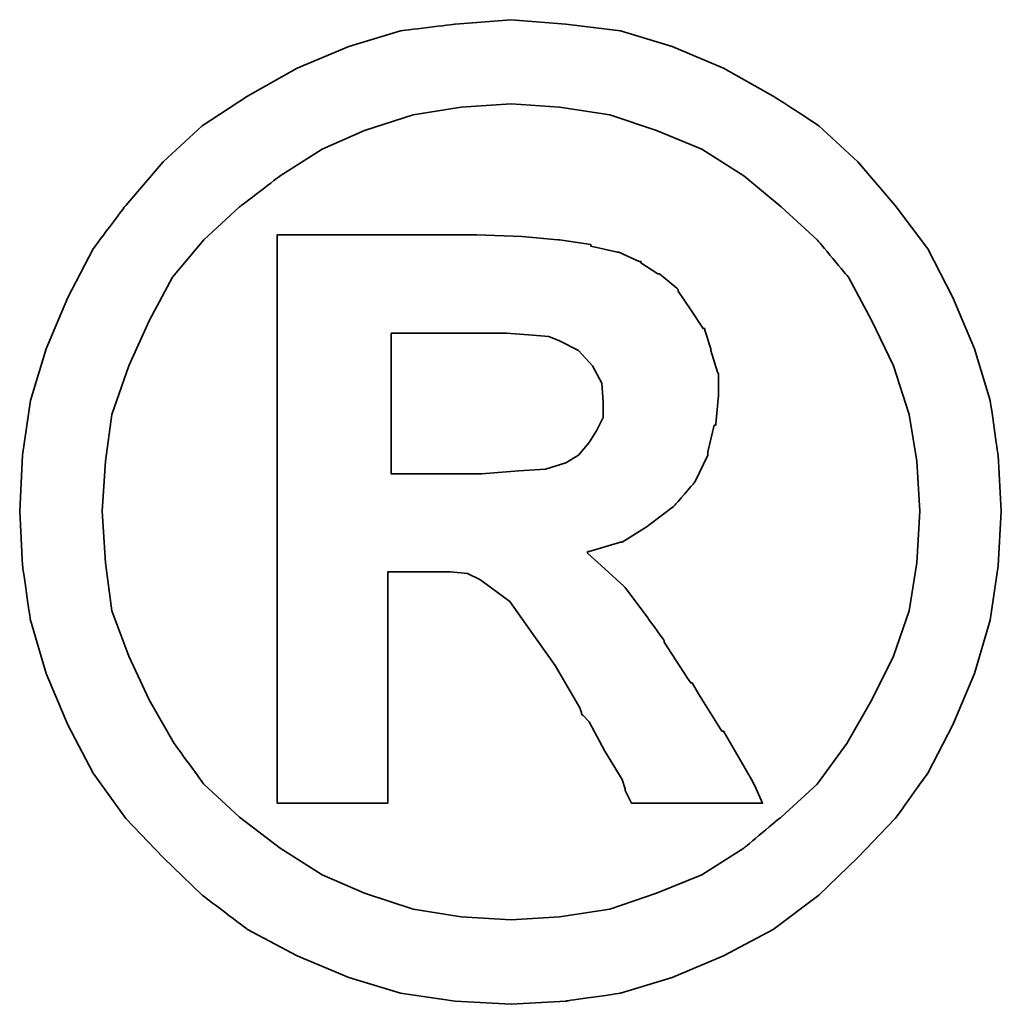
# Model space of a CAD drawing. Header units: millimetres. Extents: x 1805 to 4914, y -1594 to 860.
# Tile 167 of 256: x 2210.39 to 2212.06, y -887.54 to -885.85. Entities that reach past the tile are written whole.
import ezdxf

# ---------------------------------------------------------------- set-up
doc = ezdxf.new("R2010")
doc.units = ezdxf.units.MM
doc.layers.add('DIM', color=4, linetype='CONTINUOUS')
doc.layers.add('layer 1', color=7, linetype='CONTINUOUS')

# ---------------------------------------------------------------- blocks, each defined once
blk = doc.blocks.new('TBI MOTION logo(完整正式版)')
at = {"layer": 'layer 1', "color": 22, "lineweight": 35}
for points, knots in [([(81.20634, 4.98624), (81.20634, 4.98624), (81.18649, 5.32862), (81.18649, 5.32862), (81.18649, 5.32862), (81.18649, 5.32862), (81.13886, 5.66206), (81.13886, 5.66206), (81.13886, 5.66206), (81.13886, 5.66206), (81.04359, 5.97764), (81.04359, 5.97764), (81.04359, 5.97764), (81.04359, 5.97764), (80.91061, 6.29124), (80.91061, 6.29124), (80.91061, 6.29124), (80.91061, 6.29124), (80.75778, 6.58697), (80.75778, 6.58697), (80.75778, 6.58697), (80.75778, 6.58697), (80.5593, 6.85294), (80.5593, 6.85294), (80.5593, 6.85294), (80.5593, 6.85294), (80.33105, 7.1189), (80.33105, 7.1189), (80.33105, 7.1189), (80.33105, 7.1189), (80.09287, 7.33921), (80.09287, 7.33921), (80.09287, 7.33921), (80.09287, 7.33921), (79.815, 7.51982), (79.815, 7.51982), (79.815, 7.51982), (79.815, 7.51982), (79.51133, 7.69051), (79.51133, 7.69051), (79.51133, 7.69051), (79.51133, 7.69051), (79.19773, 7.8235), (79.19773, 7.8235), (79.19773, 7.8235), (79.19773, 7.8235), (78.88215, 7.91877), (78.88215, 7.91877), (78.88215, 7.91877), (78.88215, 7.91877), (78.54871, 7.95846), (78.54871, 7.95846), (78.54871, 7.95846), (78.54871, 7.95846), (78.21526, 7.98625), (78.21526, 7.98625), (78.21526, 7.98625), (78.21526, 7.98625), (77.87388, 7.95846), (77.87388, 7.95846), (77.87388, 7.95846), (77.87388, 7.95846), (77.54044, 7.91877), (77.54044, 7.91877), (77.54044, 7.91877), (77.54044, 7.91877), (77.22485, 7.8235), (77.22485, 7.8235), (77.22485, 7.8235), (77.22485, 7.8235), (76.91027, 7.69051), (76.91027, 7.69051), (76.91027, 7.69051), (76.91027, 7.69051), (76.6056, 7.51982), (76.6056, 7.51982), (76.6056, 7.51982), (76.6056, 7.51982), (76.32972, 7.33921), (76.32972, 7.33921), (76.32972, 7.33921), (76.32972, 7.33921), (76.09154, 7.1189), (76.09154, 7.1189), (76.09154, 7.1189), (76.09154, 7.1189), (75.86329, 6.85294), (75.86329, 6.85294), (75.86329, 6.85294), (75.86329, 6.85294), (75.66382, 6.58697), (75.66382, 6.58697), (75.66382, 6.58697), (75.66382, 6.58697), (75.51099, 6.29124), (75.51099, 6.29124), (75.51099, 6.29124), (75.51099, 6.29124), (75.37702, 5.97764), (75.37702, 5.97764), (75.37702, 5.97764), (75.37702, 5.97764), (75.28175, 5.66206), (75.28175, 5.66206), (75.28175, 5.66206), (75.28175, 5.66206), (75.23411, 5.32862), (75.23411, 5.32862), (75.23411, 5.32862), (75.23411, 5.32862), (75.21625, 4.98624), (75.21625, 4.98624), (75.21625, 4.98624), (75.21625, 4.98624), (75.23411, 4.6528), (75.23411, 4.6528), (75.23411, 4.6528), (75.23411, 4.6528), (75.28175, 4.32035), (75.28175, 4.32035), (75.28175, 4.32035), (75.28175, 4.32035), (75.37702, 3.99583), (75.37702, 3.99583), (75.37702, 3.99583), (75.37702, 3.99583), (75.51099, 3.68224), (75.51099, 3.68224), (75.51099, 3.68224), (75.51099, 3.68224), (75.66382, 3.38749), (75.66382, 3.38749), (75.66382, 3.38749), (75.66382, 3.38749), (75.86329, 3.10963), (75.86329, 3.10963), (75.86329, 3.10963), (75.86329, 3.10963), (76.09154, 2.87145), (76.09154, 2.87145), (76.09154, 2.87145), (76.09154, 2.87145), (76.32972, 2.6432), (76.32972, 2.6432), (76.32972, 2.6432), (76.32972, 2.6432), (76.6056, 2.43381), (76.6056, 2.43381), (76.6056, 2.43381), (76.6056, 2.43381), (76.91027, 2.27205), (76.91027, 2.27205), (76.91027, 2.27205), (76.91027, 2.27205), (77.22485, 2.13906), (77.22485, 2.13906), (77.22485, 2.13906), (77.22485, 2.13906), (77.54044, 2.0438), (77.54044, 2.0438), (77.54044, 2.0438), (77.54044, 2.0438), (77.87388, 1.99616), (77.87388, 1.99616), (77.87388, 1.99616), (77.87388, 1.99616), (78.21526, 1.97631), (78.21526, 1.97631), (78.21526, 1.97631), (78.21526, 1.97631), (78.54871, 1.99616), (78.54871, 1.99616), (78.54871, 1.99616), (78.54871, 1.99616), (78.88215, 2.0438), (78.88215, 2.0438), (78.88215, 2.0438), (78.88215, 2.0438), (79.19773, 2.13906), (79.19773, 2.13906), (79.19773, 2.13906), (79.19773, 2.13906), (79.51133, 2.27205), (79.51133, 2.27205), (79.51133, 2.27205), (79.51133, 2.27205), (79.815, 2.43381), (79.815, 2.43381), (79.815, 2.43381), (79.815, 2.43381), (80.09287, 2.6432), (80.09287, 2.6432), (80.09287, 2.6432), (80.09287, 2.6432), (80.33105, 2.87145), (80.33105, 2.87145), (80.33105, 2.87145), (80.33105, 2.87145), (80.5593, 3.10963), (80.5593, 3.10963), (80.5593, 3.10963), (80.5593, 3.10963), (80.75778, 3.38749), (80.75778, 3.38749), (80.75778, 3.38749), (80.75778, 3.38749), (80.91061, 3.68224), (80.91061, 3.68224), (80.91061, 3.68224), (80.91061, 3.68224), (81.04359, 3.99583), (81.04359, 3.99583), (81.04359, 3.99583), (81.04359, 3.99583), (81.13886, 4.32035), (81.13886, 4.32035), (81.13886, 4.32035), (81.13886, 4.32035), (81.18649, 4.6528), (81.18649, 4.6528), (81.18649, 4.6528), (81.18649, 4.6528), (81.20634, 4.98624), (81.20634, 4.98624)], [0, 0, 0, 0, 0.0178571, 0.0178571, 0.0178571, 0.0178572, 0.0357143, 0.0357143, 0.0357143, 0.0357143, 0.0535714, 0.0535714, 0.0535714, 0.0535714, 0.0714286, 0.0714286, 0.0714286, 0.0714286, 0.0892857, 0.0892857, 0.0892857, 0.0892857, 0.1071429, 0.1071429, 0.1071429, 0.1071429, 0.125, 0.125, 0.125, 0.125, 0.1428571, 0.1428571, 0.1428571, 0.1428572, 0.1607143, 0.1607143, 0.1607143, 0.1607143, 0.1785714, 0.1785714, 0.1785714, 0.1785714, 0.1964286, 0.1964286, 0.1964286, 0.1964286, 0.2142857, 0.2142857, 0.2142857, 0.2142857, 0.2321429, 0.2321429, 0.2321429, 0.2321429, 0.25, 0.25, 0.25, 0.25, 0.2678571, 0.2678571, 0.2678571, 0.2678572, 0.2857143, 0.2857143, 0.2857143, 0.2857143, 0.3035714, 0.3035714, 0.3035714, 0.3035714, 0.3214286, 0.3214286, 0.3214286, 0.3214286, 0.3392857, 0.3392857, 0.3392857, 0.3392857, 0.3571429, 0.3571429, 0.3571429, 0.3571429, 0.375, 0.375, 0.375, 0.375, 0.3928571, 0.3928571, 0.3928571, 0.3928572, 0.4107143, 0.4107143, 0.4107143, 0.4107143, 0.4285714, 0.4285714, 0.4285714, 0.4285714, 0.4464286, 0.4464286, 0.4464286, 0.4464286, 0.4642857, 0.4642857, 0.4642857, 0.4642857, 0.4821429, 0.4821429, 0.4821429, 0.4821429, 0.5, 0.5, 0.5, 0.5, 0.5178571, 0.5178571, 0.5178571, 0.5178572, 0.5357143, 0.5357143, 0.5357143, 0.5357143, 0.5535714, 0.5535714, 0.5535714, 0.5535714, 0.5714286, 0.5714286, 0.5714286, 0.5714286, 0.5892857, 0.5892857, 0.5892857, 0.5892857, 0.6071429, 0.6071429, 0.6071429, 0.6071429, 0.625, 0.625, 0.625, 0.625, 0.6428571, 0.6428571, 0.6428571, 0.6428572, 0.6607143, 0.6607143, 0.6607143, 0.6607143, 0.6785714, 0.6785714, 0.6785714, 0.6785714, 0.6964286, 0.6964286, 0.6964286, 0.6964286, 0.7142857, 0.7142857, 0.7142857, 0.7142857, 0.7321429, 0.7321429, 0.7321429, 0.7321429, 0.75, 0.75, 0.75, 0.75, 0.7678571, 0.7678571, 0.7678571, 0.7678572, 0.7857143, 0.7857143, 0.7857143, 0.7857143, 0.8035714, 0.8035714, 0.8035714, 0.8035714, 0.8214286, 0.8214286, 0.8214286, 0.8214286, 0.8392857, 0.8392857, 0.8392857, 0.8392857, 0.8571429, 0.8571429, 0.8571429, 0.8571429, 0.875, 0.875, 0.875, 0.875, 0.8928571, 0.8928571, 0.8928571, 0.8928572, 0.9107143, 0.9107143, 0.9107143, 0.9107143, 0.9285714, 0.9285714, 0.9285714, 0.9285714, 0.9464286, 0.9464286, 0.9464286, 0.9464286, 0.9642857, 0.9642857, 0.9642857, 0.9642857, 0.9821429, 0.9821429, 0.9821429, 0.9821429, 1, 1, 1, 1]), ([(80.71014, 4.98624), (80.71014, 4.98624), (80.69129, 5.29091), (80.69129, 5.29091), (80.69129, 5.29091), (80.69129, 5.29091), (80.64464, 5.57672), (80.64464, 5.57672), (80.64464, 5.57672), (80.64464, 5.57672), (80.54937, 5.87245), (80.54937, 5.87245), (80.54937, 5.87245), (80.54937, 5.87245), (80.41639, 6.14833), (80.41639, 6.14833), (80.41639, 6.14833), (80.41639, 6.14833), (80.27349, 6.41429), (80.27349, 6.41429), (80.27349, 6.41429), (80.27349, 6.41429), (80.08295, 6.64255), (80.08295, 6.64255), (80.08295, 6.64255), (80.08295, 6.64255), (79.86264, 6.84301), (79.86264, 6.84301), (79.86264, 6.84301), (79.86264, 6.84301), (79.63439, 7.03355), (79.63439, 7.03355), (79.63439, 7.03355), (79.63439, 7.03355), (79.37835, 7.1963), (79.37835, 7.1963), (79.37835, 7.1963), (79.37835, 7.1963), (79.10246, 7.30944), (79.10246, 7.30944), (79.10246, 7.30944), (79.10246, 7.30944), (78.81665, 7.40471), (78.81665, 7.40471), (78.81665, 7.40471), (78.81665, 7.40471), (78.511, 7.45234), (78.511, 7.45234), (78.511, 7.45234), (78.511, 7.45234), (78.21526, 7.47219), (78.21526, 7.47219), (78.21526, 7.47219), (78.21526, 7.47219), (77.9106, 7.45234), (77.9106, 7.45234), (77.9106, 7.45234), (77.9106, 7.45234), (77.61685, 7.40471), (77.61685, 7.40471), (77.61685, 7.40471), (77.61685, 7.40471), (77.32012, 7.30944), (77.32012, 7.30944), (77.32012, 7.30944), (77.32012, 7.30944), (77.06309, 7.1963), (77.06309, 7.1963), (77.06309, 7.1963), (77.06309, 7.1963), (76.80606, 7.03355), (76.80606, 7.03355), (76.80606, 7.03355), (76.80606, 7.03355), (76.55797, 6.84301), (76.55797, 6.84301), (76.55797, 6.84301), (76.55797, 6.84301), (76.34063, 6.64255), (76.34063, 6.64255), (76.34063, 6.64255), (76.34063, 6.64255), (76.1491, 6.41429), (76.1491, 6.41429), (76.1491, 6.41429), (76.1491, 6.41429), (76.0062, 6.14833), (76.0062, 6.14833), (76.0062, 6.14833), (76.0062, 6.14833), (75.88314, 5.87245), (75.88314, 5.87245), (75.88314, 5.87245), (75.88314, 5.87245), (75.77794, 5.57672), (75.77794, 5.57672), (75.77794, 5.57672), (75.77794, 5.57672), (75.73924, 5.29091), (75.73924, 5.29091), (75.73924, 5.29091), (75.73924, 5.29091), (75.72039, 4.98624), (75.72039, 4.98624), (75.72039, 4.98624), (75.72039, 4.98624), (75.73924, 4.67165), (75.73924, 4.67165), (75.73924, 4.67165), (75.73924, 4.67165), (75.77794, 4.37791), (75.77794, 4.37791), (75.77794, 4.37791), (75.77794, 4.37791), (75.88314, 4.10102), (75.88314, 4.10102), (75.88314, 4.10102), (75.88314, 4.10102), (76.0062, 3.83407), (76.0062, 3.83407), (76.0062, 3.83407), (76.0062, 3.83407), (76.15902, 3.56811), (76.15902, 3.56811), (76.15902, 3.56811), (76.15902, 3.56811), (76.34063, 3.32001), (76.34063, 3.32001), (76.34063, 3.32001), (76.34063, 3.32001), (76.55797, 3.11955), (76.55797, 3.11955), (76.55797, 3.11955), (76.55797, 3.11955), (76.80606, 2.92901), (76.80606, 2.92901), (76.80606, 2.92901), (76.80606, 2.92901), (77.06309, 2.76725), (77.06309, 2.76725), (77.06309, 2.76725), (77.06309, 2.76725), (77.32012, 2.65412), (77.32012, 2.65412), (77.32012, 2.65412), (77.32012, 2.65412), (77.61685, 2.55786), (77.61685, 2.55786), (77.61685, 2.55786), (77.61685, 2.55786), (77.9106, 2.51022), (77.9106, 2.51022), (77.9106, 2.51022), (77.9106, 2.51022), (78.21526, 2.49137), (78.21526, 2.49137), (78.21526, 2.49137), (78.21526, 2.49137), (78.511, 2.51022), (78.511, 2.51022), (78.511, 2.51022), (78.511, 2.51022), (78.81665, 2.55786), (78.81665, 2.55786), (78.81665, 2.55786), (78.81665, 2.55786), (79.10246, 2.65412), (79.10246, 2.65412), (79.10246, 2.65412), (79.10246, 2.65412), (79.37835, 2.76725), (79.37835, 2.76725), (79.37835, 2.76725), (79.37835, 2.76725), (79.63439, 2.92901), (79.63439, 2.92901), (79.63439, 2.92901), (79.63439, 2.92901), (79.86264, 3.11955), (79.86264, 3.11955), (79.86264, 3.11955), (79.86264, 3.11955), (80.08295, 3.32001), (80.08295, 3.32001), (80.08295, 3.32001), (80.08295, 3.32001), (80.26356, 3.56811), (80.26356, 3.56811), (80.26356, 3.56811), (80.26356, 3.56811), (80.41639, 3.83407), (80.41639, 3.83407), (80.41639, 3.83407), (80.41639, 3.83407), (80.54937, 4.10102), (80.54937, 4.10102), (80.54937, 4.10102), (80.54937, 4.10102), (80.64464, 4.37791), (80.64464, 4.37791), (80.64464, 4.37791), (80.64464, 4.37791), (80.69129, 4.67165), (80.69129, 4.67165), (80.69129, 4.67165), (80.69129, 4.67165), (80.71014, 4.98624), (80.71014, 4.98624)], [0, 0, 0, 0, 0.0192308, 0.0192308, 0.0192308, 0.0192308, 0.0384615, 0.0384615, 0.0384615, 0.0384615, 0.0576923, 0.0576923, 0.0576923, 0.0576923, 0.0769231, 0.0769231, 0.0769231, 0.0769231, 0.0961538, 0.0961538, 0.0961538, 0.0961539, 0.1153846, 0.1153846, 0.1153846, 0.1153846, 0.1346154, 0.1346154, 0.1346154, 0.1346154, 0.1538462, 0.1538462, 0.1538462, 0.1538462, 0.1730769, 0.1730769, 0.1730769, 0.1730769, 0.1923077, 0.1923077, 0.1923077, 0.1923077, 0.2115385, 0.2115385, 0.2115385, 0.2115385, 0.2307692, 0.2307692, 0.2307692, 0.2307692, 0.25, 0.25, 0.25, 0.25, 0.2692308, 0.2692308, 0.2692308, 0.2692308, 0.2884615, 0.2884615, 0.2884615, 0.2884615, 0.3076923, 0.3076923, 0.3076923, 0.3076923, 0.3269231, 0.3269231, 0.3269231, 0.3269231, 0.3461538, 0.3461538, 0.3461538, 0.3461539, 0.3653846, 0.3653846, 0.3653846, 0.3653846, 0.3846154, 0.3846154, 0.3846154, 0.3846154, 0.4038462, 0.4038462, 0.4038462, 0.4038462, 0.4230769, 0.4230769, 0.4230769, 0.4230769, 0.4423077, 0.4423077, 0.4423077, 0.4423077, 0.4615385, 0.4615385, 0.4615385, 0.4615385, 0.4807692, 0.4807692, 0.4807692, 0.4807692, 0.5, 0.5, 0.5, 0.5, 0.5192308, 0.5192308, 0.5192308, 0.5192308, 0.5384615, 0.5384615, 0.5384615, 0.5384615, 0.5576923, 0.5576923, 0.5576923, 0.5576923, 0.5769231, 0.5769231, 0.5769231, 0.5769231, 0.5961538, 0.5961538, 0.5961538, 0.5961539, 0.6153846, 0.6153846, 0.6153846, 0.6153846, 0.6346154, 0.6346154, 0.6346154, 0.6346154, 0.6538462, 0.6538462, 0.6538462, 0.6538462, 0.6730769, 0.6730769, 0.6730769, 0.6730769, 0.6923077, 0.6923077, 0.6923077, 0.6923077, 0.7115385, 0.7115385, 0.7115385, 0.7115385, 0.7307692, 0.7307692, 0.7307692, 0.7307692, 0.75, 0.75, 0.75, 0.75, 0.7692308, 0.7692308, 0.7692308, 0.7692308, 0.7884615, 0.7884615, 0.7884615, 0.7884615, 0.8076923, 0.8076923, 0.8076923, 0.8076923, 0.8269231, 0.8269231, 0.8269231, 0.8269231, 0.8461538, 0.8461538, 0.8461538, 0.8461539, 0.8653846, 0.8653846, 0.8653846, 0.8653846, 0.8846154, 0.8846154, 0.8846154, 0.8846154, 0.9038462, 0.9038462, 0.9038462, 0.9038462, 0.9230769, 0.9230769, 0.9230769, 0.9230769, 0.9423077, 0.9423077, 0.9423077, 0.9423077, 0.9615385, 0.9615385, 0.9615385, 0.9615385, 0.9807692, 0.9807692, 0.9807692, 0.9807692, 1, 1, 1, 1]), ([(76.78721, 3.2823), (76.78721, 3.2823), (76.78721, 3.32001), (76.78721, 3.32001), (76.78721, 3.32001), (76.78721, 3.32001), (76.78721, 3.42422), (76.78721, 3.42422), (76.78721, 3.42422), (76.78721, 3.42422), (76.78721, 3.59689), (76.78721, 3.59689), (76.78721, 3.59689), (76.78721, 3.59689), (76.78721, 3.80529), (76.78721, 3.80529), (76.78721, 3.80529), (76.78721, 3.80529), (76.78721, 4.0524), (76.78721, 4.0524), (76.78721, 4.0524), (76.78721, 4.0524), (76.78721, 4.32035), (76.78721, 4.32035), (76.78721, 4.32035), (76.78721, 4.32035), (76.78721, 4.92868), (76.78721, 4.92868), (76.78721, 4.92868), (76.78721, 4.92868), (76.78721, 5.53801), (76.78721, 5.53801), (76.78721, 5.53801), (76.78721, 5.53801), (76.78721, 5.82482), (76.78721, 5.82482), (76.78721, 5.82482), (76.78721, 5.82482), (76.78721, 6.07291), (76.78721, 6.07291), (76.78721, 6.07291), (76.78721, 6.07291), (76.78721, 6.30017), (76.78721, 6.30017), (76.78721, 6.30017), (76.78721, 6.30017), (76.78721, 6.45399), (76.78721, 6.45399), (76.78721, 6.45399), (76.78721, 6.45399), (76.78721, 6.5572), (76.78721, 6.5572), (76.78721, 6.5572), (76.78721, 6.5572), (76.78721, 6.59689), (76.78721, 6.59689), (76.78721, 6.59689), (76.78721, 6.59689), (76.78721, 6.67232), (76.78721, 6.67232), (76.78721, 6.67232), (76.78721, 6.67232), (76.8537, 6.67232), (76.8537, 6.67232), (76.8537, 6.67232), (76.8537, 6.67232), (76.87355, 6.67232), (76.87355, 6.67232), (76.87355, 6.67232), (76.87355, 6.67232), (76.91027, 6.67232), (76.91027, 6.67232), (76.91027, 6.67232), (76.91027, 6.67232), (77.04424, 6.67232), (77.04424, 6.67232), (77.04424, 6.67232), (77.04424, 6.67232), (77.22485, 6.67232), (77.22485, 6.67232), (77.22485, 6.67232), (77.22485, 6.67232), (77.43524, 6.67232), (77.43524, 6.67232), (77.43524, 6.67232), (77.43524, 6.67232), (77.65357, 6.67232), (77.65357, 6.67232), (77.65357, 6.67232), (77.65357, 6.67232), (77.82625, 6.67232), (77.82625, 6.67232), (77.82625, 6.67232), (77.82625, 6.67232), (77.94037, 6.67232), (77.94037, 6.67232), (77.94037, 6.67232), (77.94037, 6.67232), (77.97709, 6.67232), (77.97709, 6.67232), (77.97709, 6.67232), (77.97709, 6.67232), (77.99694, 6.67232), (77.99694, 6.67232), (77.99694, 6.67232), (77.99694, 6.67232), (78.00686, 6.67232), (78.00686, 6.67232), (78.00686, 6.67232), (78.00686, 6.67232), (78.28275, 6.6624), (78.28275, 6.6624), (78.28275, 6.6624), (78.28275, 6.6624), (78.50107, 6.64255), (78.50107, 6.64255), (78.50107, 6.64255), (78.50107, 6.64255), (78.511, 6.64255), (78.511, 6.64255), (78.511, 6.64255), (78.511, 6.64255), (78.70154, 6.61476), (78.70154, 6.61476), (78.70154, 6.61476), (78.70154, 6.61476), (78.70154, 6.60483), (78.70154, 6.60483), (78.70154, 6.60483), (78.70154, 6.60483), (78.86429, 6.56713), (78.86429, 6.56713), (78.86429, 6.56713), (78.86429, 6.56713), (78.87223, 6.56713), (78.87223, 6.56713), (78.87223, 6.56713), (78.87223, 6.56713), (78.99727, 6.51056), (78.99727, 6.51056), (78.99727, 6.51056), (78.99727, 6.51056), (79.00719, 6.51056), (79.00719, 6.51056), (79.00719, 6.51056), (79.00719, 6.51056), (79.00719, 6.50162), (79.00719, 6.50162), (79.00719, 6.50162), (79.00719, 6.50162), (79.1104, 6.43415), (79.1104, 6.43415), (79.1104, 6.43415), (79.1104, 6.43415), (79.12132, 6.43415), (79.12132, 6.43415), (79.12132, 6.43415), (79.12132, 6.43415), (79.22552, 6.34781), (79.22552, 6.34781), (79.22552, 6.34781), (79.22552, 6.34781), (79.23544, 6.33888), (79.23544, 6.33888), (79.23544, 6.33888), (79.23544, 6.33888), (79.23544, 6.32895), (79.23544, 6.32895), (79.23544, 6.32895), (79.23544, 6.32895), (79.31087, 6.21483), (79.31087, 6.21483), (79.31087, 6.21483), (79.31087, 6.21483), (79.38629, 6.1007), (79.38629, 6.1007), (79.38629, 6.1007), (79.38629, 6.1007), (79.3972, 6.1007), (79.3972, 6.1007), (79.3972, 6.1007), (79.3972, 6.1007), (79.3972, 6.09078), (79.3972, 6.09078), (79.3972, 6.09078), (79.3972, 6.09078), (79.43392, 5.97764), (79.43392, 5.97764), (79.43392, 5.97764), (79.43392, 5.97764), (79.43392, 5.96772), (79.43392, 5.96772), (79.43392, 5.96772), (79.43392, 5.96772), (79.47362, 5.83474), (79.47362, 5.83474), (79.47362, 5.83474), (79.47362, 5.83474), (79.48156, 5.82482), (79.48156, 5.82482), (79.48156, 5.82482), (79.48156, 5.82482), (79.48156, 5.69977), (79.48156, 5.69977), (79.48156, 5.69977), (79.48156, 5.69977), (79.48156, 5.69183), (79.48156, 5.69183), (79.48156, 5.69183), (79.48156, 5.69183), (79.4637, 5.51915), (79.4637, 5.51915), (79.4637, 5.51915), (79.4637, 5.51915), (79.4637, 5.51122), (79.4637, 5.51122), (79.4637, 5.51122), (79.4637, 5.51122), (79.45377, 5.51122), (79.45377, 5.51122), (79.45377, 5.51122), (79.45377, 5.51122), (79.41507, 5.34847), (79.41507, 5.34847), (79.41507, 5.34847), (79.41507, 5.34847), (79.41507, 5.33854), (79.41507, 5.33854), (79.41507, 5.33854), (79.41507, 5.33854), (79.41507, 5.32862), (79.41507, 5.32862), (79.41507, 5.32862), (79.41507, 5.32862), (79.33865, 5.16785), (79.33865, 5.16785), (79.33865, 5.16785), (79.33865, 5.16785), (79.33071, 5.15693), (79.33071, 5.15693), (79.33071, 5.15693), (79.33071, 5.15693), (79.2156, 5.02495), (79.2156, 5.02495), (79.2156, 5.02495), (79.2156, 5.02495), (79.20567, 5.01502), (79.20567, 5.01502), (79.20567, 5.01502), (79.20567, 5.01502), (79.05483, 4.89991), (79.05483, 4.89991), (79.05483, 4.89991), (79.05483, 4.89991), (79.04491, 4.89197), (79.04491, 4.89197), (79.04491, 4.89197), (79.04491, 4.89197), (78.89208, 4.7967), (78.89208, 4.7967), (78.89208, 4.7967), (78.89208, 4.7967), (78.88215, 4.7967), (78.88215, 4.7967), (78.88215, 4.7967), (78.88215, 4.7967), (78.69161, 4.73913), (78.69161, 4.73913), (78.69161, 4.73913), (78.69161, 4.73913), (78.68169, 4.73913), (78.68169, 4.73913), (78.68169, 4.73913), (78.68169, 4.73913), (78.68169, 4.72921), (78.68169, 4.72921), (78.68169, 4.72921), (78.68169, 4.72921), (78.78688, 4.63394), (78.78688, 4.63394), (78.78688, 4.63394), (78.78688, 4.63394), (78.902, 4.52875), (78.902, 4.52875), (78.902, 4.52875), (78.902, 4.52875), (78.91093, 4.52081), (78.91093, 4.52081), (78.91093, 4.52081), (78.91093, 4.52081), (79.02506, 4.36798), (79.02506, 4.36798), (79.02506, 4.36798), (79.02506, 4.36798), (79.1501, 4.1953), (79.1501, 4.1953), (79.1501, 4.1953), (79.1501, 4.1953), (79.1501, 4.18736), (79.1501, 4.18736), (79.1501, 4.18736), (79.1501, 4.18736), (79.29201, 3.96705), (79.29201, 3.96705), (79.29201, 3.96705), (79.29201, 3.96705), (79.31087, 3.93828), (79.31087, 3.93828), (79.31087, 3.93828), (79.31087, 3.93828), (79.32079, 3.93828), (79.32079, 3.93828), (79.32079, 3.93828), (79.32079, 3.93828), (79.3585, 3.87178), (79.3585, 3.87178), (79.3585, 3.87178), (79.3585, 3.87178), (79.50141, 3.64353), (79.50141, 3.64353), (79.50141, 3.64353), (79.50141, 3.64353), (79.51133, 3.64353), (79.51133, 3.64353), (79.51133, 3.64353), (79.51133, 3.64353), (79.64431, 3.41528), (79.64431, 3.41528), (79.64431, 3.41528), (79.64431, 3.41528), (79.68202, 3.3478), (79.68202, 3.3478), (79.68202, 3.3478), (79.68202, 3.3478), (79.70187, 3.31009), (79.70187, 3.31009), (79.70187, 3.31009), (79.70187, 3.31009), (79.7495, 3.2049), (79.7495, 3.2049), (79.7495, 3.2049), (79.7495, 3.2049), (79.64431, 3.2049), (79.64431, 3.2049), (79.64431, 3.2049), (79.64431, 3.2049), (79.62546, 3.2049), (79.62546, 3.2049), (79.62546, 3.2049), (79.62546, 3.2049), (79.53912, 3.2049), (79.53912, 3.2049), (79.53912, 3.2049), (79.53912, 3.2049), (79.31087, 3.2049), (79.31087, 3.2049), (79.31087, 3.2049), (79.31087, 3.2049), (79.08262, 3.2049), (79.08262, 3.2049), (79.08262, 3.2049), (79.08262, 3.2049), (79.00719, 3.2049), (79.00719, 3.2049), (79.00719, 3.2049), (79.00719, 3.2049), (78.98735, 3.2049), (78.98735, 3.2049), (78.98735, 3.2049), (78.98735, 3.2049), (78.94964, 3.2049), (78.94964, 3.2049), (78.94964, 3.2049), (78.94964, 3.2049), (78.92979, 3.24459), (78.92979, 3.24459), (78.92979, 3.24459), (78.92979, 3.24459), (78.91093, 3.2823), (78.91093, 3.2823), (78.91093, 3.2823), (78.91093, 3.2823), (78.91093, 3.29223), (78.91093, 3.29223), (78.91093, 3.29223), (78.91093, 3.29223), (78.89208, 3.3478), (78.89208, 3.3478), (78.89208, 3.3478), (78.89208, 3.3478), (78.78688, 3.52048), (78.78688, 3.52048), (78.78688, 3.52048), (78.78688, 3.52048), (78.69161, 3.7001), (78.69161, 3.7001), (78.69161, 3.7001), (78.69161, 3.7001), (78.6539, 3.7388), (78.6539, 3.7388), (78.6539, 3.7388), (78.6539, 3.7388), (78.64398, 3.74873), (78.64398, 3.74873), (78.64398, 3.74873), (78.64398, 3.74873), (78.64398, 3.75766), (78.64398, 3.75766), (78.64398, 3.75766), (78.64398, 3.75766), (78.63405, 3.78644), (78.63405, 3.78644), (78.63405, 3.78644), (78.63405, 3.78644), (78.48321, 4.04347), (78.48321, 4.04347), (78.48321, 4.04347), (78.48321, 4.04347), (78.33038, 4.2618), (78.33038, 4.2618), (78.33038, 4.2618), (78.33038, 4.2618), (78.20732, 4.43447), (78.20732, 4.43447), (78.20732, 4.43447), (78.20732, 4.43447), (78.09221, 4.52081), (78.09221, 4.52081), (78.09221, 4.52081), (78.09221, 4.52081), (78.02472, 4.56845), (78.02472, 4.56845), (78.02472, 4.56845), (78.02472, 4.56845), (77.9493, 4.60616), (77.9493, 4.60616), (77.9493, 4.60616), (77.9493, 4.60616), (77.8451, 4.61608), (77.8451, 4.61608), (77.8451, 4.61608), (77.8451, 4.61608), (77.71113, 4.61608), (77.71113, 4.61608), (77.71113, 4.61608), (77.71113, 4.61608), (77.69128, 4.61608), (77.69128, 4.61608), (77.69128, 4.61608), (77.69128, 4.61608), (77.67342, 4.61608), (77.67342, 4.61608), (77.67342, 4.61608), (77.67342, 4.61608), (77.5583, 4.61608), (77.5583, 4.61608), (77.5583, 4.61608), (77.5583, 4.61608), (77.46303, 4.61608), (77.46303, 4.61608), (77.46303, 4.61608), (77.46303, 4.61608), (77.46303, 4.54761), (77.46303, 4.54761), (77.46303, 4.54761), (77.46303, 4.54761), (77.46303, 4.47318), (77.46303, 4.47318), (77.46303, 4.47318), (77.46303, 4.47318), (77.46303, 4.24294), (77.46303, 4.24294), (77.46303, 4.24294), (77.46303, 4.24294), (77.46303, 3.99583), (77.46303, 3.99583), (77.46303, 3.99583), (77.46303, 3.99583), (77.46303, 3.72888), (77.46303, 3.72888), (77.46303, 3.72888), (77.46303, 3.72888), (77.46303, 3.51055), (77.46303, 3.51055), (77.46303, 3.51055), (77.46303, 3.51055), (77.46303, 3.42422), (77.46303, 3.42422), (77.46303, 3.42422), (77.46303, 3.42422), (77.46303, 3.35773), (77.46303, 3.35773), (77.46303, 3.35773), (77.46303, 3.35773), (77.46303, 3.30017), (77.46303, 3.30017), (77.46303, 3.30017), (77.46303, 3.30017), (77.46303, 3.2823), (77.46303, 3.2823), (77.46303, 3.2823), (77.46303, 3.2823), (77.46303, 3.2049), (77.46303, 3.2049), (77.46303, 3.2049), (77.46303, 3.2049), (77.39753, 3.2049), (77.39753, 3.2049), (77.39753, 3.2049), (77.39753, 3.2049), (77.37768, 3.2049), (77.37768, 3.2049), (77.37768, 3.2049), (77.37768, 3.2049), (77.32012, 3.2049), (77.32012, 3.2049), (77.32012, 3.2049), (77.32012, 3.2049), (77.12165, 3.2049), (77.12165, 3.2049), (77.12165, 3.2049), (77.12165, 3.2049), (76.94897, 3.2049), (76.94897, 3.2049), (76.94897, 3.2049), (76.94897, 3.2049), (76.8924, 3.2049), (76.8924, 3.2049), (76.8924, 3.2049), (76.8924, 3.2049), (76.8537, 3.2049), (76.8537, 3.2049), (76.8537, 3.2049), (76.8537, 3.2049), (76.78721, 3.2049), (76.78721, 3.2049), (76.78721, 3.2049), (76.78721, 3.2049), (76.78721, 3.2823), (76.78721, 3.2823)], [0, 0, 0, 0, 0.0074074, 0.0074074, 0.0074074, 0.0074074, 0.0148148, 0.0148148, 0.0148148, 0.0148148, 0.0222222, 0.0222222, 0.0222222, 0.0222222, 0.0296296, 0.0296296, 0.0296296, 0.0296296, 0.037037, 0.037037, 0.037037, 0.037037, 0.0444444, 0.0444444, 0.0444444, 0.0444445, 0.0518519, 0.0518519, 0.0518519, 0.0518519, 0.0592593, 0.0592593, 0.0592593, 0.0592593, 0.0666667, 0.0666667, 0.0666667, 0.0666667, 0.0740741, 0.0740741, 0.0740741, 0.0740741, 0.0814815, 0.0814815, 0.0814815, 0.0814815, 0.0888889, 0.0888889, 0.0888889, 0.0888889, 0.0962963, 0.0962963, 0.0962963, 0.0962963, 0.1037037, 0.1037037, 0.1037037, 0.1037037, 0.1111111, 0.1111111, 0.1111111, 0.1111111, 0.1185185, 0.1185185, 0.1185185, 0.1185185, 0.1259259, 0.1259259, 0.1259259, 0.1259259, 0.1333333, 0.1333333, 0.1333333, 0.1333333, 0.1407407, 0.1407407, 0.1407407, 0.1407408, 0.1481481, 0.1481481, 0.1481481, 0.1481482, 0.1555556, 0.1555556, 0.1555556, 0.1555556, 0.162963, 0.162963, 0.162963, 0.162963, 0.1703704, 0.1703704, 0.1703704, 0.1703704, 0.1777778, 0.1777778, 0.1777778, 0.1777778, 0.1851852, 0.1851852, 0.1851852, 0.1851852, 0.1925926, 0.1925926, 0.1925926, 0.1925926, 0.2, 0.2, 0.2, 0.2, 0.2074074, 0.2074074, 0.2074074, 0.2074074, 0.2148148, 0.2148148, 0.2148148, 0.2148148, 0.2222222, 0.2222222, 0.2222222, 0.2222222, 0.2296296, 0.2296296, 0.2296296, 0.2296296, 0.237037, 0.237037, 0.237037, 0.237037, 0.2444444, 0.2444444, 0.2444444, 0.2444445, 0.2518519, 0.2518519, 0.2518519, 0.2518519, 0.2592593, 0.2592593, 0.2592593, 0.2592593, 0.2666667, 0.2666667, 0.2666667, 0.2666667, 0.2740741, 0.2740741, 0.2740741, 0.2740741, 0.2814815, 0.2814815, 0.2814815, 0.2814815, 0.2888889, 0.2888889, 0.2888889, 0.2888889, 0.2962963, 0.2962963, 0.2962963, 0.2962963, 0.3037037, 0.3037037, 0.3037037, 0.3037037, 0.3111111, 0.3111111, 0.3111111, 0.3111111, 0.3185185, 0.3185185, 0.3185185, 0.3185185, 0.3259259, 0.3259259, 0.3259259, 0.3259259, 0.3333333, 0.3333333, 0.3333333, 0.3333333, 0.3407407, 0.3407407, 0.3407407, 0.3407408, 0.3481481, 0.3481481, 0.3481481, 0.3481482, 0.3555556, 0.3555556, 0.3555556, 0.3555556, 0.362963, 0.362963, 0.362963, 0.362963, 0.3703704, 0.3703704, 0.3703704, 0.3703704, 0.3777778, 0.3777778, 0.3777778, 0.3777778, 0.3851852, 0.3851852, 0.3851852, 0.3851852, 0.3925926, 0.3925926, 0.3925926, 0.3925926, 0.4, 0.4, 0.4, 0.4, 0.4074074, 0.4074074, 0.4074074, 0.4074074, 0.4148148, 0.4148148, 0.4148148, 0.4148148, 0.4222222, 0.4222222, 0.4222222, 0.4222222, 0.4296296, 0.4296296, 0.4296296, 0.4296296, 0.437037, 0.437037, 0.437037, 0.437037, 0.4444444, 0.4444444, 0.4444444, 0.4444445, 0.4518519, 0.4518519, 0.4518519, 0.4518519, 0.4592593, 0.4592593, 0.4592593, 0.4592593, 0.4666667, 0.4666667, 0.4666667, 0.4666667, 0.4740741, 0.4740741, 0.4740741, 0.4740741, 0.4814815, 0.4814815, 0.4814815, 0.4814815, 0.4888889, 0.4888889, 0.4888889, 0.4888889, 0.4962963, 0.4962963, 0.4962963, 0.4962963, 0.5037037, 0.5037037, 0.5037037, 0.5037037, 0.5111111, 0.5111111, 0.5111111, 0.5111111, 0.5185185, 0.5185185, 0.5185185, 0.5185185, 0.5259259, 0.5259259, 0.5259259, 0.5259259, 0.5333333, 0.5333333, 0.5333333, 0.5333333, 0.5407407, 0.5407407, 0.5407407, 0.5407408, 0.5481481, 0.5481481, 0.5481481, 0.5481482, 0.5555556, 0.5555556, 0.5555556, 0.5555556, 0.562963, 0.562963, 0.562963, 0.562963, 0.5703704, 0.5703704, 0.5703704, 0.5703704, 0.5777778, 0.5777778, 0.5777778, 0.5777778, 0.5851852, 0.5851852, 0.5851852, 0.5851852, 0.5925926, 0.5925926, 0.5925926, 0.5925926, 0.6, 0.6, 0.6, 0.6, 0.6074074, 0.6074074, 0.6074074, 0.6074074, 0.6148148, 0.6148148, 0.6148148, 0.6148148, 0.6222222, 0.6222222, 0.6222222, 0.6222222, 0.6296296, 0.6296296, 0.6296296, 0.6296296, 0.637037, 0.637037, 0.637037, 0.637037, 0.6444444, 0.6444444, 0.6444444, 0.6444445, 0.6518519, 0.6518519, 0.6518519, 0.6518519, 0.6592593, 0.6592593, 0.6592593, 0.6592593, 0.6666667, 0.6666667, 0.6666667, 0.6666667, 0.6740741, 0.6740741, 0.6740741, 0.6740741, 0.6814815, 0.6814815, 0.6814815, 0.6814815, 0.6888889, 0.6888889, 0.6888889, 0.6888889, 0.6962963, 0.6962963, 0.6962963, 0.6962963, 0.7037037, 0.7037037, 0.7037037, 0.7037037, 0.7111111, 0.7111111, 0.7111111, 0.7111111, 0.7185185, 0.7185185, 0.7185185, 0.7185185, 0.7259259, 0.7259259, 0.7259259, 0.7259259, 0.7333333, 0.7333333, 0.7333333, 0.7333333, 0.7407407, 0.7407407, 0.7407407, 0.7407408, 0.7481481, 0.7481481, 0.7481481, 0.7481482, 0.7555556, 0.7555556, 0.7555556, 0.7555556, 0.762963, 0.762963, 0.762963, 0.762963, 0.7703704, 0.7703704, 0.7703704, 0.7703704, 0.7777778, 0.7777778, 0.7777778, 0.7777778, 0.7851852, 0.7851852, 0.7851852, 0.7851852, 0.7925926, 0.7925926, 0.7925926, 0.7925926, 0.8, 0.8, 0.8, 0.8, 0.8074074, 0.8074074, 0.8074074, 0.8074074, 0.8148148, 0.8148148, 0.8148148, 0.8148148, 0.8222222, 0.8222222, 0.8222222, 0.8222222, 0.8296296, 0.8296296, 0.8296296, 0.8296296, 0.837037, 0.837037, 0.837037, 0.837037, 0.8444444, 0.8444444, 0.8444444, 0.8444445, 0.8518519, 0.8518519, 0.8518519, 0.8518519, 0.8592593, 0.8592593, 0.8592593, 0.8592593, 0.8666667, 0.8666667, 0.8666667, 0.8666667, 0.8740741, 0.8740741, 0.8740741, 0.8740741, 0.8814815, 0.8814815, 0.8814815, 0.8814815, 0.8888889, 0.8888889, 0.8888889, 0.8888889, 0.8962963, 0.8962963, 0.8962963, 0.8962963, 0.9037037, 0.9037037, 0.9037037, 0.9037037, 0.9111111, 0.9111111, 0.9111111, 0.9111111, 0.9185185, 0.9185185, 0.9185185, 0.9185185, 0.9259259, 0.9259259, 0.9259259, 0.9259259, 0.9333333, 0.9333333, 0.9333333, 0.9333333, 0.9407407, 0.9407407, 0.9407407, 0.9407408, 0.9481481, 0.9481481, 0.9481481, 0.9481482, 0.9555556, 0.9555556, 0.9555556, 0.9555556, 0.962963, 0.962963, 0.962963, 0.962963, 0.9703704, 0.9703704, 0.9703704, 0.9703704, 0.9777778, 0.9777778, 0.9777778, 0.9777778, 0.9851852, 0.9851852, 0.9851852, 0.9851852, 0.9925926, 0.9925926, 0.9925926, 0.9925926, 1, 1, 1, 1]), ([(77.48288, 6.07291), (77.48288, 6.07291), (77.48288, 5.99551), (77.48288, 5.99551), (77.48288, 5.99551), (77.48288, 5.99551), (77.48288, 5.82482), (77.48288, 5.82482), (77.48288, 5.82482), (77.48288, 5.82482), (77.48288, 5.63328), (77.48288, 5.63328), (77.48288, 5.63328), (77.48288, 5.63328), (77.48288, 5.46358), (77.48288, 5.46358), (77.48288, 5.46358), (77.48288, 5.46358), (77.48288, 5.29091), (77.48288, 5.29091), (77.48288, 5.29091), (77.48288, 5.29091), (77.48288, 5.21449), (77.48288, 5.21449), (77.48288, 5.21449), (77.48288, 5.21449), (77.50074, 5.21449), (77.50074, 5.21449), (77.50074, 5.21449), (77.50074, 5.21449), (77.71113, 5.21449), (77.71113, 5.21449), (77.71113, 5.21449), (77.71113, 5.21449), (77.94037, 5.21449), (77.94037, 5.21449), (77.94037, 5.21449), (77.94037, 5.21449), (78.01579, 5.21449), (78.01579, 5.21449), (78.01579, 5.21449), (78.01579, 5.21449), (78.03465, 5.21449), (78.03465, 5.21449), (78.03465, 5.21449), (78.03465, 5.21449), (78.2629, 5.23335), (78.2629, 5.23335), (78.2629, 5.23335), (78.2629, 5.23335), (78.42565, 5.24327), (78.42565, 5.24327), (78.42565, 5.24327), (78.42565, 5.24327), (78.54871, 5.28098), (78.54871, 5.28098), (78.54871, 5.28098), (78.54871, 5.28098), (78.62611, 5.32862), (78.62611, 5.32862), (78.62611, 5.32862), (78.62611, 5.32862), (78.69161, 5.40503), (78.69161, 5.40503), (78.69161, 5.40503), (78.69161, 5.40503), (78.73925, 5.48145), (78.73925, 5.48145), (78.73925, 5.48145), (78.73925, 5.48145), (78.77696, 5.55885), (78.77696, 5.55885), (78.77696, 5.55885), (78.77696, 5.55885), (78.77696, 5.65214), (78.77696, 5.65214), (78.77696, 5.65214), (78.77696, 5.65214), (78.76902, 5.76726), (78.76902, 5.76726), (78.76902, 5.76726), (78.76902, 5.76726), (78.71146, 5.87245), (78.71146, 5.87245), (78.71146, 5.87245), (78.71146, 5.87245), (78.62611, 5.96772), (78.62611, 5.96772), (78.62611, 5.96772), (78.62611, 5.96772), (78.511, 6.02528), (78.511, 6.02528), (78.511, 6.02528), (78.511, 6.02528), (78.44451, 6.05306), (78.44451, 6.05306), (78.44451, 6.05306), (78.44451, 6.05306), (78.32046, 6.06299), (78.32046, 6.06299), (78.32046, 6.06299), (78.32046, 6.06299), (78.18748, 6.07291), (78.18748, 6.07291), (78.18748, 6.07291), (78.18748, 6.07291), (77.99694, 6.07291), (77.99694, 6.07291), (77.99694, 6.07291), (77.99694, 6.07291), (77.97709, 6.07291), (77.97709, 6.07291), (77.97709, 6.07291), (77.97709, 6.07291), (77.90167, 6.07291), (77.90167, 6.07291), (77.90167, 6.07291), (77.90167, 6.07291), (77.69128, 6.07291), (77.69128, 6.07291), (77.69128, 6.07291), (77.69128, 6.07291), (77.50074, 6.07291), (77.50074, 6.07291), (77.50074, 6.07291), (77.50074, 6.07291), (77.48288, 6.07291), (77.48288, 6.07291)], [0, 0, 0, 0, 0.03125, 0.03125, 0.03125, 0.03125, 0.0625, 0.0625, 0.0625, 0.0625, 0.09375, 0.09375, 0.09375, 0.09375, 0.125, 0.125, 0.125, 0.125, 0.15625, 0.15625, 0.15625, 0.15625, 0.1875, 0.1875, 0.1875, 0.1875, 0.21875, 0.21875, 0.21875, 0.21875, 0.25, 0.25, 0.25, 0.25, 0.28125, 0.28125, 0.28125, 0.28125, 0.3125, 0.3125, 0.3125, 0.3125, 0.34375, 0.34375, 0.34375, 0.34375, 0.375, 0.375, 0.375, 0.375, 0.40625, 0.40625, 0.40625, 0.40625, 0.4375, 0.4375, 0.4375, 0.4375, 0.46875, 0.46875, 0.46875, 0.46875, 0.5, 0.5, 0.5, 0.5, 0.53125, 0.53125, 0.53125, 0.53125, 0.5625, 0.5625, 0.5625, 0.5625, 0.59375, 0.59375, 0.59375, 0.59375, 0.625, 0.625, 0.625, 0.625, 0.65625, 0.65625, 0.65625, 0.65625, 0.6875, 0.6875, 0.6875, 0.6875, 0.71875, 0.71875, 0.71875, 0.71875, 0.75, 0.75, 0.75, 0.75, 0.78125, 0.78125, 0.78125, 0.78125, 0.8125, 0.8125, 0.8125, 0.8125, 0.84375, 0.84375, 0.84375, 0.84375, 0.875, 0.875, 0.875, 0.875, 0.90625, 0.90625, 0.90625, 0.90625, 0.9375, 0.9375, 0.9375, 0.9375, 0.96875, 0.96875, 0.96875, 0.96875, 1, 1, 1, 1])]:
    blk.add_open_spline(points, degree=3, knots=knots, dxfattribs=at)

msp = doc.modelspace()

# ---------------------------------------------------------------- block references
at = {"layer": 'DIM', "color": 7, "xscale": 0.2802190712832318, "yscale": 0.2802190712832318, "zscale": 0.2802190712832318}
msp.add_blockref('TBI MOTION logo(完整正式版)', (2189.3082, -888.0922), dxfattribs=at)

doc.saveas('drawing.dxf')
